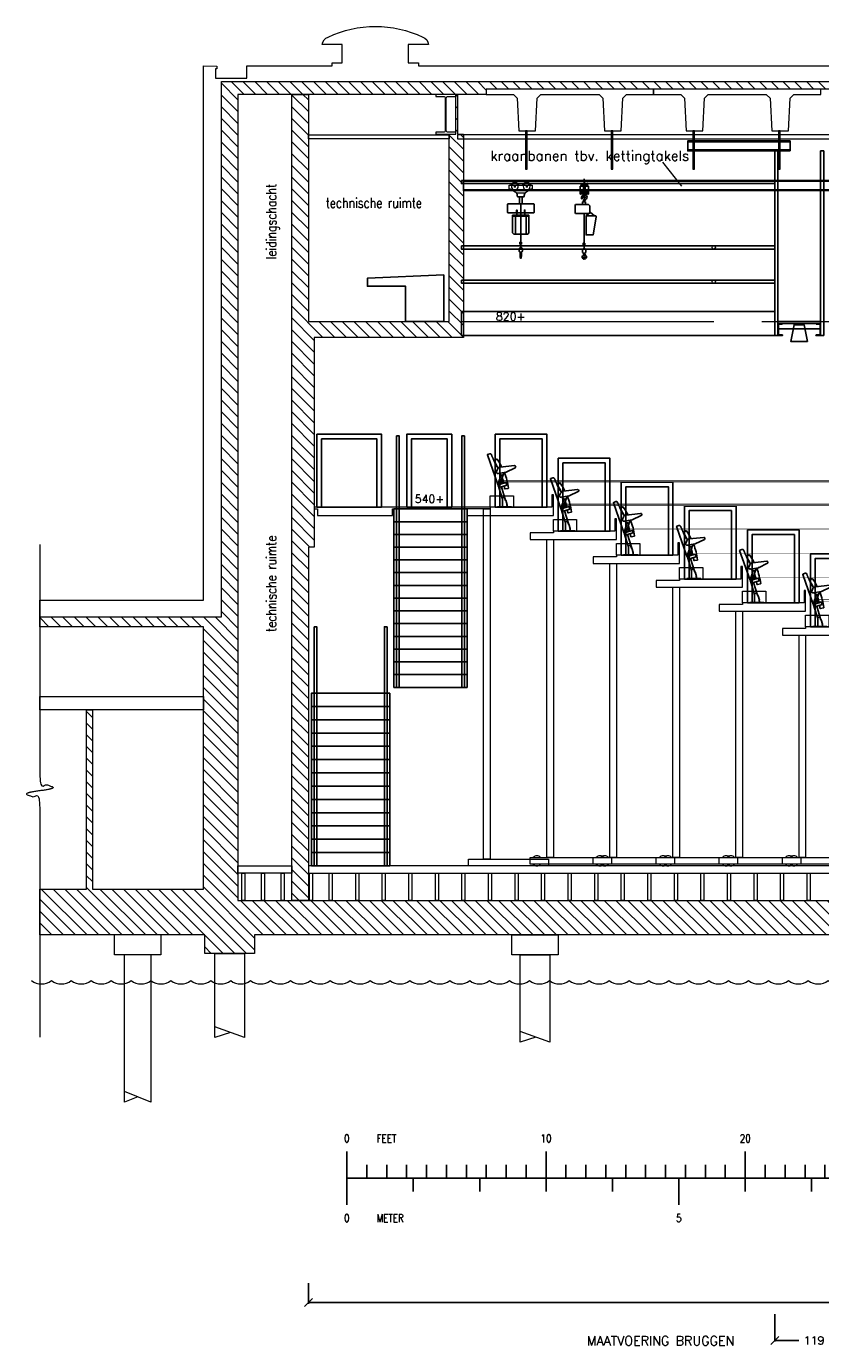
# Model space of a CAD drawing. Extents: x -21842 to 13388, y -7227 to 15816.
# Tile 1 of 4: x -21842 to -9880, y -7227 to 12645. Entities that reach past the tile are written whole.
import ezdxf
from ezdxf.enums import TextEntityAlignment as Align

# ---------------------------------------------------------------- set-up
doc = ezdxf.new("R2010")
doc.units = 0
doc.header["$LTSCALE"] = 1000
doc.header["$MEASUREMENT"] = 0
doc.header["$PDMODE"] = 3
doc.linetypes.add('BORDER', pattern=[1.75, 0.5, -0.25, 0.5, -0.25, 0, -0.25])
doc.layers.get('0').update_dxf_attribs({"linetype": 'CONTINUOUS'})
doc.layers.get('DEFPOINTS').update_dxf_attribs({"linetype": 'CONTINUOUS'})
for name, color, linetype in [('1_AANZICHTLIJNENDUN', 252, 'CONTINUOUS'), ('1_AFBREEKLIJNEN', 7, 'BORDER'), ('1_ARCERING', 144, 'CONTINUOUS'), ('1_BETON', 4, 'CONTINUOUS'), ('1_BRUGGEN', 5, 'CONTINUOUS'), ('1_CONSTRUCTIE', 252, 'CONTINUOUS'), ('1_CONTOUR', 252, 'CONTINUOUS'), ('1_MUREN', 2, 'CONTINUOUS'), ('1_PLAFONDS', 7, 'CONTINUOUS'), ('1_SECTION', 252, 'CONTINUOUS'), ('1_STAAL', 5, 'CONTINUOUS'), ('1_TAKEL', 7, 'CONTINUOUS'), ('1_TEKST', 7, 'CONTINUOUS'), ('1_VLOEREN', 7, 'CONTINUOUS'), ('1_WATER', 7, 'CONTINUOUS'), ('1_ZIJBRUG', 5, 'CONTINUOUS'), ('4_KRAANBANEN', 252, 'CONTINUOUS'), ('5_BALUSTRADE_TRIBUNE', 253, 'CONTINUOUS'), ('5_STOELEN_ZIJAANZICHT', 251, 'CONTINUOUS'), ('5_TRIBUNE', 7, 'CONTINUOUS'), ('5_TRIBUNE_AANZICHTLIJNEN', 252, 'CONTINUOUS'), ('9_KADER', 7, 'CONTINUOUS'), ('9_LINIAAL', 7, 'CONTINUOUS')]:
    doc.layers.add(name, color=color, linetype=linetype)
doc.styles.add('ROMANS', font='romans')
doc.dimstyles.new('ROMANS', dxfattribs={"dimtxt": 120, "dimasz": 120, "dimexe": 18, "dimexo": 6, "dimgap": 90, "dimtad": 0, "dimtih": 1, "dimtoh": 1, "dimdec": 0, "dimlfac": 0.1, "dimzin": 0, "dimdsep": 46, "dimtxsty": 'ROMANS', "dimblk1": 'OBLIQUE', "dimblk2": 'OBLIQUE', "dimsah": 1, "dimcen": 90, "dimdle": 10, "dimadec": 0, "dimazin": 0, "dimtfac": 1, "dimtdec": 4, "dimtix": 1, "dimtofl": 0, "dimtmove": 0, "dimatfit": 3, "dimldrblk": 'OBLIQUE', "dimfxl": 1, "dimtolj": 1, "dimtzin": 0, "dimarcsym": 0})
pattern_1 = [(315, (-18415.53, 33394.32), (88.38835, 88.38835), [])]

# ---------------------------------------------------------------- blocks, each defined once
blk = doc.blocks.new('LINIAAL')
at = {"layer": '9_LINIAAL'}
for p, q in [((0, 0), (0, 400)), ((3000, 0), (3000, 400)), ((6000, 0), (6000, 400)), ((9000, 0), (9000, 400)), ((300, 200), (300, 0)), ((600, 200), (600, 0)), ((900, 200), (900, 0)), ((1200, 200), (1200, 0)), ((1500, 200), (1500, 0)), ((1800, 200), (1800, 0)), ((2100, 200), (2100, 0)), ((2400, 200), (2400, 0)), ((2700, 200), (2700, 0)), ((3300, 200), (3300, 0)), ((3600, 200), (3600, 0)), ((3900, 200), (3900, 0)), ((4200, 200), (4200, 0)), ((4500, 200), (4500, 0)), ((4800, 200), (4800, 0)), ((5100, 200), (5100, 0)), ((5400, 200), (5400, 0)), ((5700, 200), (5700, 0)), ((6300, 200), (6300, 0)), ((6600, 200), (6600, 0)), ((6900, 200), (6900, 0)), ((7200, 200), (7200, 0)), ((7500, 200), (7500, 0)), ((7800, 200), (7800, 0)), ((8100, 200), (8100, 0)), ((8400, 200), (8400, 0)), ((8700, 200), (8700, 0)), ((9300, 200), (9300, 0)), ((9600, 200), (9600, 0)), ((9900, 200), (9900, 0)), ((0, 0), (10000, 0)), ((0, 0), (0, -400)), ((1000, 0), (1000, -200)), ((2000, 0), (2000, -200)), ((3000, 0), (3000, -200)), ((4000, 0), (4000, -200)), ((5000, 0), (5000, -400)), ((6000, 0), (6000, -200)), ((7000, 0), (7000, -200)), ((8000, 0), (8000, -200)), ((9000, 0), (9000, -200)), ((10000, 0), (10000, -400))]:
    blk.add_line(p, q, dxfattribs=at)
at = {"layer": '9_LINIAAL', "style": 'ROMANS', "width": 0.8}
for s, p in [('0', (0, 600)), ('10', (3000, 600)), ('20', (6000, 600)), ('30', (9000, 600)), ('0', (0, -600)), ('5', (5000, -600)), ('10', (10000, -600))]:
    blk.add_text(s, height=120, dxfattribs=at).set_placement(p, align=Align.MIDDLE_CENTER)
for s, p in [('FEET', (448, 600)), ('METER', (448, -600))]:
    blk.add_text(s, height=120, dxfattribs=at).set_placement(p, align=Align.MIDDLE_LEFT)
blk = doc.blocks.new('Break Line')
at = {"color": 0, "linetype": 'Continuous', "lineweight": 18}
blk.add_open_spline([(0, 0), (1805, 0), (3610, 0), (3660, 400), (3760, -400), (3810, 0), (5615, 0), (7420, 0)], degree=2, knots=[0, 0, 0, 1, 1, 2, 3, 3, 4, 4, 4], dxfattribs=at)
blk = doc.blocks.new('takel1')
at = {"layer": '1_TAKEL', "color": 252}
for p, q in [((0, 25), (0, -185)), ((-63, -83), (-63, -148)), ((-63, -83), (-13, -83)), ((-63, -83), (-13, -83)), ((-48, -83), (-63, -83)), ((-63, -148), (-63, -204)), ((-48, -140), (-55, -140)), ((-55, -204), (-55, -148)), ((-4, -178), (-55, -178)), ((-4, -198), (-55, -198)), ((-48, -39), (-48, -83)), ((-44, -39), (-48, -39)), ((-48, -140), (-48, -163)), ((-44, -163), (-48, -163)), ((-47, -140), (-13, -140)), ((-44, -50), (-44, -39)), ((-44, -83), (-44, -50)), ((-44, -50), (-31, -50)), ((-44, -152), (-44, -140)), ((-44, -152), (-44, -163)), ((-31, -152), (-44, -152)), ((-27, -83), (-27, -54)), ((-27, -148), (-27, -140)), ((-13, -83), (-13, -140)), ((-4, -178), (-4, -176)), ((-4, -176), (4, -176)), ((-4, -178), (-4, -258)), ((4, -176), (4, -178)), ((4, -178), (4, -258)), ((4, -178), (55, -178)), ((4, -198), (55, -198)), ((13, -83), (13, -140)), ((63, -83), (13, -83)), ((63, -83), (13, -83)), ((47, -140), (13, -140)), ((27, -83), (27, -54)), ((27, -148), (27, -140)), ((44, -50), (31, -50)), ((31, -152), (44, -152)), ((44, -50), (44, -39)), ((44, -39), (48, -39)), ((44, -83), (44, -50)), ((44, -152), (44, -140)), ((44, -152), (44, -163)), ((44, -163), (48, -163)), ((48, -39), (48, -83)), ((48, -83), (63, -83)), ((48, -140), (48, -163)), ((48, -140), (55, -140)), ((55, -204), (55, -148)), ((63, -83), (63, -148)), ((63, -148), (63, -204)), ((-63, -204), (-55, -204)), ((17, -321), (-25, -321)), ((-25, -321), (-25, -361)), ((4, -258), (-4, -258)), ((17, -321), (17, -361)), ((63, -204), (55, -204)), ((-2, -1036), (-2, -499)), ((89, -480), (29, -533)), ((154, -533), (94, -480)), ((-28, -1081), (-28, -1036)), ((-28, -1036), (-22, -1036)), ((-27, -1083), (-10, -1092)), ((-16, -1027), (-22, -1036)), ((-16, -1027), (12, -1027)), ((-10, -1092), (7, -1092)), ((7, -1092), (23, -1083)), ((19, -1036), (12, -1027)), ((19, -1036), (24, -1036)), ((24, -1081), (24, -1036))]:
    blk.add_line(p, q, dxfattribs=at)
at = {"layer": '1_TAKEL', "color": 252, "flags": 128}
blk.add_lwpolyline([(-41, 0), (-41, -7), (-12, -7, -0.198912), (-5, -10, -0.198912), (-2, -16), (-2, -144, -0.198912), (-5, -150, -0.198912), (-12, -153), (-41, -153), (-41, -160), (41, -160), (41, -153), (12, -153, -0.198912), (5, -150, -0.198912), (2, -144), (2, -16, -0.198912), (5, -10, -0.198912), (12, -7), (41, -7), (41, 0)], format="xyb", close=True, dxfattribs=at)
blk.add_lwpolyline([(-129, -496), (-138, -488), (-138, -368), (-131, -361), (59, -361, -0.162278), (72, -366, -0.063975), (81, -374, -0.160569), (86, -387, 0.000018), (87, -429, 0.000018), (86, -470, -0.160569), (81, -483, -0.063975), (72, -492, -0.162278), (59, -496), (-129, -496)], format="xyb", dxfattribs=at)
blk.add_lwpolyline([(174, -533), (29, -533), (29, -818), (134, -818), (155, -700), (179, -548), (179, -533)], dxfattribs=at)
blk.add_lwpolyline([(10, -942), (10, -969), (-14, -969), (-14, -942)], close=True, dxfattribs=at)
at = {"layer": '1_TAKEL', "color": 252}
for centre, radius, start, end in [((-55, -148), 8, 90, 180), ((-47, -148), 8, 90, 180), ((-31, -54), 4, 0, 90), ((-31, -148), 4, 270, 0), ((31, -54), 4, 90, 180), ((31, -148), 4, 180, 270), ((47, -148), 8, 0, 90), ((55, -148), 8, 0, 90), ((-36, -271), 5, 169.2992, 327.2133), ((-114, -256), 75, 349.2992, 2.5645), ((1, -251), 40, 108.3747, 182.5645), ((-94, -233), 75, 327.2133, 347.6407), ((-4, -253), 18, 91.4945, 167.6407), ((61, -320), 75, 163.5928, 180.382), ((1, -251), 40, 96.8189, 108.3747), ((61, -320), 75, 133.91, 163.5928), ((1, -253), 42, 24.1097, 85.561), ((-4, -253), 18, 313.91, 65.2687), ((49, -323), 43, 124.9722, 176.4646), ((1, -253), 42, 304.9722, 24.1097), ((-28, -1136), 4, 33.905, 190.1143), ((-94, -1147), 63, 357.4722, 10.1143), ((1, -1152), 33, 177.4722, 270), ((-26, -1081), 2, 180, 240), ((-77, -1169), 63, 13.2754, 33.905), ((-2, -1151), 15, 193.2754, 45.1601), ((53, -1095), 63, 177.096, 225.1601), ((1, -1151), 34, 270, 53.733), ((43, -1093), 37, 178.0564, 233.733), ((22, -1081), 2, 300, 0)]:
    blk.add_arc(centre, radius, start, end, dxfattribs=at)
blk = doc.blocks.new('Groep-288')
at = {"color": 0, "linetype": 'Continuous', "lineweight": 18, "flags": 128}
blk.add_lwpolyline([(-12765, 8716, -0.066336), (-12770, 8714, -0.066336), (-12775, 8713), (-12874, 8713, -0.066336), (-12879, 8714, -0.066336), (-12884, 8716), (-12984, 8774, 0.066336), (-12989, 8776, 0.066336), (-12994, 8777), (-12999, 8777), (-12999, 8834), (-12650, 8834), (-12650, 8777), (-12654, 8777, 0.066336), (-12660, 8776, 0.066336), (-12665, 8774)], format="xyb", close=True, dxfattribs=at)
at = {"color": 0, "linetype": 'Continuous', "lineweight": 15}
for centre in [(-12913, 8816), (-12735, 8816)]:
    blk.add_arc(centre, 51, 158.7532, 21.2468, dxfattribs=at)
blk = doc.blocks.new('takel2')
at = {"layer": '1_TAKEL', "color": 252}
for p, q in [((131, -77), (-131, -77)), ((-105, -18), (-74, -18)), ((-105, -18), (-74, -18)), ((-89, -3), (-89, -34)), ((-89, -3), (-89, -34)), ((-21, -174), (-21, -276)), ((21, -174), (21, -276)), ((74, -18), (105, -18)), ((74, -18), (105, -18)), ((89, -3), (89, -34)), ((89, -3), (89, -34)), ((-202, -285), (-195, -278)), ((-202, -285), (-202, -406)), ((-202, -406), (-202, -285)), ((196, -278), (-195, -278)), ((0, -944), (0, -278)), ((203, -285), (196, -278)), ((203, -406), (203, -285)), ((203, -285), (203, -406)), ((-202, -406), (-195, -413)), ((-63, -413), (-195, -413)), ((123, -450), (-123, -450)), ((123, -465), (-123, -465)), ((-79, -735), (-79, -450)), ((-59, -422), (-59, -450)), ((-55, -413), (55, -413)), ((59, -422), (59, -450)), ((63, -413), (196, -413)), ((79, -735), (79, -450)), ((203, -406), (196, -413)), ((-123, -718), (-106, -735)), ((106, -735), (-106, -735)), ((123, -718), (106, -735)), ((-14, -944), (-26, -952)), ((-26, -952), (-26, -989)), ((-14, -944), (14, -944)), ((-12, -859), (-12, -886)), ((-12, -859), (12, -859)), ((-12, -886), (12, -886)), ((12, -859), (12, -886)), ((26, -952), (14, -944)), ((26, -952), (26, -989)), ((11, -1009), (-11, -1009)), ((-8, -1009), (-9, -1032)), ((-9, -1032), (-9, -1060)), ((-9, -1060), (-9, -1068)), ((-9, -1068), (-7, -1087)), ((-4, -1052), (-7, -1087)), ((4, -1052), (7, -1087)), ((10, -1068), (7, -1087)), ((8, -1009), (9, -1035)), ((9, -1035), (9, -1060)), ((9, -1060), (10, -1068))]:
    blk.add_line(p, q, dxfattribs=at)
for points in [[(-61, -118), (-48, -174), (48, -174), (61, -118)], [(-123, -718), (-123, -666), (-123, -450)], [(123, -718), (123, -666), (123, -450)]]:
    blk.add_lwpolyline(points, dxfattribs=at)
for points in [[(-55, -422), (-63, -422), (-63, -375), (-55, -375)], [(55, -422), (63, -422), (63, -375), (55, -375)]]:
    blk.add_lwpolyline(points, close=True, dxfattribs=at)
for centre in [(-89, -18), (-89, -18), (89, -18), (89, -18)]:
    blk.add_circle(centre, 4.93, dxfattribs=at)
for centre, radius, start, end in [((-89, -18), 62, 17.3431, 162.6569), ((-89, -18), 62, 17.3431, 162.6569), ((-89, -18), 51, 21.2468, 158.7532), ((89, -18), 62, 17.3431, 162.6569), ((89, -18), 62, 17.3431, 162.6569), ((89, -18), 51, 21.2468, 158.7532), ((-6, -989), 20, 180, 240), ((6, -989), 20, 300, 0), ((0, -979), 32, 240, 249.6359), ((-3, -1087), 4, 103.4934, 174.1928), ((-3, -1087), 4, 174.1928, 210.4193), ((-20, -1097), 15, 357.5807, 30.4193), ((-1, -1097), 4, 177.5807, 266.5546), ((0, -1053), 4, 5.8072, 174.1928), ((0, -1102), 19, 76.5066, 103.4934), ((0, -1082), 19, 266.5546, 273.4454), ((1, -1097), 4, 273.4454, 2.4193), ((4, -1087), 4, 5.8072, 76.5066), ((20, -1097), 15, 149.5807, 182.4193), ((4, -1087), 4, 329.5807, 5.8072), ((0, -979), 32, 290.3641, 300)]:
    blk.add_arc(centre, radius, start, end, dxfattribs=at)
blk.add_blockref('Groep-288', (12824, -8834), dxfattribs=at)
blk = doc.blocks.new('D-KLAPSTOEL')
at = {"layer": '5_STOELEN_ZIJAANZICHT', "linetype": 'Continuous'}
for p, q in [((-64, 354), (-16, 503)), ((-64, 354), (-99, 343)), ((-95, 330), (-87, 303)), ((22, 372), (-59, 347)), ((-47, 309), (34, 334)), ((36, 337), (26, 370)), ((12, 118), (16, 106))]:
    blk.add_line(p, q, dxfattribs=at)
at = {"layer": '5_STOELEN_ZIJAANZICHT', "linetype": 'Continuous', "flags": 128}
for points in [[(-197, 795, 0.405204), (-223, 806), (-254, 795, 0.414214), (-258, 789), (-101, 342, 0.414214), (-99, 341, 0.414214)], [(-95, 589, 0.000898), (-99, 593), (-99, 593, 0.00012), (-102, 598), (-103, 598, -0.001868), (-107, 604), (-108, 605, -0.002847), (-111, 610), (-111, 610, -0.004075), (-115, 615), (-115, 615, -0.005373), (-119, 620), (-119, 620, -0.006109), (-122, 625, -0.006093), (-125, 629), (-125, 630, -0.012843), (-129, 636), (-130, 637, -0.00797), (-132, 642, -0.004264), (-134, 646), (-134, 647, -0.006641), (-137, 652), (-137, 653, -0.004895), (-140, 659), (-140, 659, -0.003226), (-143, 666), (-143, 666, -0.001666), (-146, 672), (-146, 673, -0.000155), (-148, 678, 0.000492), (-150, 683), (-150, 684, 0.002244), (-153, 690), (-154, 692, 0.001814), (-158, 703), (-159, 703, 0.001045), (-162, 712), (-162, 712, 0.000536), (-166, 721, 0.000101), (-170, 730), (-170, 731, -0.000389), (-175, 740), (-175, 740, -0.000883), (-179, 749), (-179, 749, -0.001374), (-183, 759), (-183, 759, -0.00183), (-187, 768, -0.002301), (-190, 777), (-191, 778, -0.002786), (-194, 786), (-194, 786, -0.002407), (-197, 793, -0.000437), (-197, 795, -0.000437)], [(-39, 607, 0.035957), (-110, 724, 0.342001), (-116, 726), (-154, 703, 0.414214), (-155, 696, -0.026013), (-94, 590, -0.026013)], [(6, 528, 0.174264), (0, 523), (-27, 488, -0.399311), (-47, 485), (-84, 509, 0.174264), (-92, 512, 0.174264)], [(-2, 310), (-2, 310, -0.008452), (2, 281), (2, 281, 0.414214), (7, 277), (10, 277), (56, 286, 0.341997), (59, 291, 0.062901), (-1, 523), (-1, 523)], [(-61, 355), (-36, 363, 0.309651), (-29, 372, 0.309651)]]:
    blk.add_lwpolyline(points, format="xyb", dxfattribs=at)
for points in [[(-66, 604, 0.256596), (-105, 575), (-121, 538, 0.597669), (-99, 511), (24, 531), (161, 597, 0.311459), (169, 613), (168, 616, 0.414214), (151, 628)], [(45, 6), (35, 39), (40, 40), (20, 107), (15, 105), (5, 136, 0.375861), (-16, 149, 0.375861), (-32, 129), (-32, 6)]]:
    blk.add_lwpolyline(points, format="xyb", close=True, dxfattribs=at)
at = {"layer": '5_STOELEN_ZIJAANZICHT', "linetype": 'Continuous'}
for points in [[(-52, 488), (-52, 488), (-99, 343)], [(-32, 124), (-85, 297), (-47, 309), (12, 118)]]:
    blk.add_lwpolyline(points, dxfattribs=at)
for points in [[(-59, 347), (-97, 335), (-99, 343), (-61, 355)], [(-105, 6), (105, 6), (105, 0), (-105, 0)]]:
    blk.add_lwpolyline(points, close=True, dxfattribs=at)
for centre, radius, start, end in [((-897, 179), 904, 11.668, 17.3614), ((-1137, 61), 1170, 19.2638, 19.3438), ((21, 541), 10, 273.4954, 294.4954), ((-89, 331), 6, 107.117, 197.117), ((-81, 305), 6, 197.117, 287.117), ((-897, 179), 904, 8.327, 9.1791), ((23, 369), 3, 17.117, 107.117), ((33, 337), 3, 287.117, 17.117)]:
    blk.add_arc(centre, radius, start, end, dxfattribs=at)
blk.add_rational_spline([(-29, 372), (-29, 372), (-29, 372), (-29, 373), (-29, 373), (-29, 373), (-29, 373), (-29, 373), (-29, 374), (-29, 374), (-29, 375), (-29, 375), (-29, 375), (-29, 375), (-29, 376), (-29, 376), (-29, 376), (-29, 376), (-29, 376), (-29, 377), (-29, 378), (-29, 378), (-29, 378), (-29, 378), (-29, 379), (-29, 379), (-29, 379), (-29, 380), (-29, 381), (-29, 381), (-29, 381), (-29, 382), (-29, 383), (-29, 383), (-29, 383), (-29, 385), (-29, 386), (-29, 387), (-29, 388), (-29, 388), (-29, 388), (-29, 389), (-29, 390), (-29, 391), (-29, 391), (-29, 392), (-29, 392), (-29, 393), (-29, 393), (-29, 393), (-29, 394), (-29, 394), (-29, 394), (-29, 394), (-29, 394), (-29, 395), (-29, 395), (-29, 396), (-29, 396), (-29, 396), (-29, 397), (-29, 398), (-29, 398), (-29, 398), (-29, 398), (-29, 399), (-29, 400), (-29, 400), (-29, 400), (-29, 400), (-29, 401), (-29, 401), (-29, 401), (-29, 402), (-29, 402), (-29, 402), (-29, 402), (-29, 403), (-29, 403), (-29, 404), (-29, 404), (-29, 404), (-29, 404), (-29, 405), (-29, 405), (-29, 405), (-29, 406), (-29, 406), (-29, 407), (-29, 407), (-29, 407), (-29, 408), (-29, 409), (-29, 409), (-29, 409), (-29, 409), (-29, 410), (-29, 410), (-29, 410), (-29, 411), (-29, 412), (-29, 415), (-29, 417), (-29, 418), (-29, 419), (-29, 419), (-30, 420), (-30, 421), (-30, 421), (-30, 421), (-30, 421), (-30, 422), (-30, 423), (-30, 423), (-30, 424), (-30, 424), (-30, 424), (-30, 425), (-30, 426), (-30, 426), (-30, 426), (-30, 427), (-31, 428), (-31, 428), (-31, 428), (-31, 430), (-31, 431), (-31, 431), (-31, 431), (-31, 433), (-31, 434), (-32, 434), (-32, 435), (-32, 436), (-32, 438), (-32, 439), (-32, 440), (-33, 443), (-33, 446), (-34, 447), (-34, 448), (-34, 448), (-34, 448)], [1, 0.99999306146, 1, 1, 1, 0.999826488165, 1, 1, 1, 0.999828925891, 1, 1, 1, 0.999977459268, 1, 0.999984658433, 1, 1, 1, 0.999983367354, 1, 1, 1, 0.999999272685, 1, 1, 1, 0.999978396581, 1, 1, 1, 0.999991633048, 1, 1, 1, 0.99998871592, 1, 0.999982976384, 1, 1, 1, 0.999975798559, 1, 1, 1, 0.999965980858, 1, 1, 1, 0.999996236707, 1, 0.999996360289, 1, 1, 1, 0.999971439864, 1, 1, 1, 0.999991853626, 1, 0.999997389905, 1, 1, 1, 0.99999992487, 1, 1, 1, 0.999999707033, 1, 1, 1, 0.999837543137, 1, 1, 1, 0.999972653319, 1, 0.999981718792, 1, 1, 1, 0.999978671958, 1, 1, 1, 0.999999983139, 1, 1, 1, 0.999976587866, 1, 1, 1, 0.999948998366, 1, 0.999998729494, 1, 1, 1, 0.999805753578, 1, 1, 1, 0.999994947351, 1, 0.999912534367, 1, 1, 1, 0.999973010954, 1, 0.999982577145, 1, 1, 1, 0.999990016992, 1, 1, 1, 0.999994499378, 1, 1, 1, 0.999996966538, 1, 1, 1, 0.999998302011, 1, 1, 1, 0.99999893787, 1, 1, 1, 0.999998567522, 1, 1, 1, 1, 1], degree=2, knots=[0, 0, 0, 1, 1, 2, 2, 3, 3, 4, 4, 5, 5, 6, 6, 7, 7, 8, 8, 9, 9, 10, 10, 11, 11, 12, 12, 13, 13, 14, 14, 15, 15, 16, 16, 17, 17, 18, 18, 19, 19, 20, 20, 21, 21, 22, 22, 23, 23, 24, 24, 25, 25, 26, 26, 27, 27, 28, 28, 29, 29, 30, 30, 31, 31, 32, 32, 33, 33, 34, 34, 35, 35, 36, 36, 37, 37, 38, 38, 39, 39, 40, 40, 41, 41, 42, 42, 43, 43, 44, 44, 45, 45, 46, 46, 47, 47, 48, 48, 49, 49, 50, 50, 51, 51, 52, 52, 53, 53, 54, 54, 55, 55, 56, 56, 57, 57, 58, 58, 59, 59, 60, 60, 61, 61, 62, 62, 63, 63, 64, 64, 65, 65, 66, 66, 67, 67, 68, 68, 69, 69, 70, 70, 71, 71, 71], dxfattribs=at)
blk = doc.blocks.new('TRIBUNE-ZIJAANZICHT')
at = {"layer": '5_TRIBUNE', "lineweight": 18, "flags": 128}
for points in [[(-2324, 5400), (-2324, 5376), (-2274, 5376), (-2274, 5276), (-1148, 5276), (-1148, 5376), (-24, 5376), (-24, 5276), (1276, 5276), (1276, 5587), (1252, 5587), (1252, 5400)], [(-24, 5376), (-24, 5276), (1276, 5276), (1276, 5587), (1252, 5587), (1252, 5400), (326, 5400), (326, 5376)], [(326, 5376), (326, 100), (226, 100), (226, 5376)], [(1202, 0), (0, 0), (0, 100), (1202, 100)]]:
    blk.add_lwpolyline(points, close=True, dxfattribs=at)
at = {"layer": '5_TRIBUNE', "lineweight": 0, "flags": 128}
for points in [[(677, 5400), (326, 5400), (326, 5575), (677, 5575)], [(926, 5016), (926, 4916), (2226, 4916), (2226, 5227), (2202, 5227), (2202, 5040), (1276, 5040), (1276, 5016)], [(1627, 5040), (1276, 5040), (1276, 5215), (1627, 5215)], [(1276, 4916), (1276, 125), (1176, 125), (1176, 4916)], [(1876, 4656), (1876, 4556), (3176, 4556), (3176, 4867), (3152, 4867), (3152, 4680), (2226, 4680), (2226, 4656)], [(2577, 4680), (2226, 4680), (2226, 4855), (2577, 4855)], [(2226, 4556), (2226, 125), (2126, 125), (2126, 4556)], [(2826, 4296), (2826, 4196), (4126, 4196), (4126, 4507), (4102, 4507), (4102, 4320), (3176, 4320), (3176, 4296)], [(3527, 4320), (3176, 4320), (3176, 4495), (3527, 4495)], [(3176, 4196), (3176, 125), (3076, 125), (3076, 4196)], [(3776, 3936), (3776, 3836), (5076, 3836), (5076, 4147), (5052, 4147), (5052, 3960), (4126, 3960), (4126, 3936)], [(4477, 3960), (4126, 3960), (4126, 4135), (4477, 4135)], [(4126, 3836), (4126, 125), (4026, 125), (4026, 3836)], [(4726, 3576), (4726, 3476), (6026, 3476), (6026, 3787), (6002, 3787), (6002, 3600), (5076, 3600), (5076, 3576)], [(5427, 3600), (5076, 3600), (5076, 3775), (5427, 3775)], [(5076, 3476), (5076, 125), (4976, 125), (4976, 3476)], [(5676, 3216), (5676, 3116), (6976, 3116), (6976, 3427), (6952, 3427), (6952, 3240), (6026, 3240), (6026, 3216)], [(6377, 3240), (6026, 3240), (6026, 3415), (6377, 3415)], [(6026, 3116), (6026, 125), (5926, 125), (5926, 3116)], [(6626, 2856), (6626, 2756), (7926, 2756), (7926, 3067), (7902, 3067), (7902, 2880), (6976, 2880), (6976, 2856)], [(7327, 2880), (6976, 2880), (6976, 3055), (7327, 3055)], [(6976, 2756), (6976, 125), (6876, 125), (6876, 2756)], [(7576, 2496), (7576, 2396), (8876, 2396), (8876, 2707), (8852, 2707), (8852, 2520), (7926, 2520), (7926, 2496)], [(8277, 2520), (7926, 2520), (7926, 2695), (8277, 2695)], [(7926, 2396), (7926, 125), (7826, 125), (7826, 2396)], [(8526, 2136), (8526, 2036), (9826, 2036), (9826, 2347), (9802, 2347), (9802, 2160), (8876, 2160), (8876, 2136)], [(9227, 2160), (8876, 2160), (8876, 2335), (9227, 2335)], [(8876, 2036), (8876, 125), (8776, 125), (8776, 2036)], [(9476, 1776), (9476, 1676), (10776, 1676), (10776, 1987), (10752, 1987), (10752, 1800), (9826, 1800), (9826, 1776)], [(10177, 1800), (9826, 1800), (9826, 1975), (10177, 1975)], [(9826, 1676), (9826, 125), (9726, 125), (9726, 1676)], [(10426, 1416), (10426, 1316), (11726, 1316), (11726, 1627), (11702, 1627), (11702, 1440), (10776, 1440), (10776, 1416)], [(11127, 1440), (10776, 1440), (10776, 1615), (11127, 1615)], [(10776, 1316), (10776, 125), (10676, 125), (10676, 1316)], [(11376, 1056), (11376, 956), (12676, 956), (12676, 1267), (12652, 1267), (12652, 1080), (11726, 1080), (11726, 1056)], [(12077, 1080), (11726, 1080), (11726, 1255), (12077, 1255)], [(11726, 956), (11726, 125), (11626, 125), (11626, 956)], [(12326, 696), (12326, 596), (13626, 596), (13626, 907), (13602, 907), (13602, 720), (12676, 720), (12676, 696)], [(13027, 720), (12676, 720), (12676, 895), (13027, 895)], [(12676, 596), (12676, 125), (12576, 125), (12576, 596)], [(13276, 336), (13276, 236), (14576, 236), (14576, 547), (14552, 547), (14552, 360), (13626, 360), (13626, 336)], [(13977, 360), (13626, 360), (13626, 535), (13977, 535)], [(13626, 236), (13626, 125), (13526, 125), (13526, 236)], [(2152, 25), (926, 25), (926, 125), (2152, 125)], [(3102, 25), (1876, 25), (1876, 125), (3102, 125)], [(4052, 25), (2826, 25), (2826, 125), (4052, 125)], [(5002, 25), (3776, 25), (3776, 125), (5002, 125)], [(5952, 25), (4726, 25), (4726, 125), (5952, 125)], [(6902, 25), (5676, 25), (5676, 125), (6902, 125)], [(7852, 25), (6626, 25), (6626, 125), (7852, 125)], [(8802, 25), (7576, 25), (7576, 125), (8802, 125)], [(9752, 25), (8526, 25), (8526, 125), (9752, 125)], [(10702, 25), (9476, 25), (9476, 125), (10702, 125)], [(11652, 25), (10426, 25), (10426, 125), (11652, 125)], [(12602, 25), (11376, 25), (11376, 125), (12602, 125)], [(13552, 25), (12326, 25), (12326, 125), (13552, 125)], [(14502, 25), (13276, 25), (13276, 125), (14502, 125)], [(14927, 0), (14576, 0), (14576, 175), (14927, 175)]]:
    blk.add_lwpolyline(points, close=True, dxfattribs=at)
at = {"layer": '5_TRIBUNE', "lineweight": 0}
for centre, start, end in [((1029, 75), 41.8103, 138.1897), ((1029, 75), 221.8103, 318.1897), ((1979, 75), 41.8103, 138.1897), ((1979, 75), 221.8103, 318.1897), ((2049, 75), 41.8103, 138.1897), ((2049, 75), 221.8103, 318.1897), ((2929, 75), 41.8103, 138.1897), ((2929, 75), 221.8103, 318.1897), ((2999, 75), 41.8103, 138.1897), ((2999, 75), 221.8103, 318.1897), ((3879, 75), 41.8103, 138.1897), ((3879, 75), 221.8103, 318.1897), ((3949, 75), 41.8103, 138.1897), ((3949, 75), 221.8103, 318.1897), ((4829, 75), 41.8103, 138.1897), ((4829, 75), 221.8103, 318.1897), ((4899, 75), 41.8103, 138.1897), ((4899, 75), 221.8103, 318.1897), ((5779, 75), 41.8103, 138.1897), ((5779, 75), 221.8103, 318.1897), ((5849, 75), 41.8103, 138.1897), ((5849, 75), 221.8103, 318.1897), ((6729, 75), 41.8103, 138.1897), ((6729, 75), 221.8103, 318.1897), ((6799, 75), 41.8103, 138.1897), ((6799, 75), 221.8103, 318.1897), ((7679, 75), 41.8103, 138.1897), ((7679, 75), 221.8103, 318.1897), ((7749, 75), 41.8103, 138.1897), ((7749, 75), 221.8103, 318.1897), ((8629, 75), 41.8103, 138.1897), ((8629, 75), 221.8103, 318.1897), ((8699, 75), 41.8103, 138.1897), ((8699, 75), 221.8103, 318.1897), ((9579, 75), 41.8103, 138.1897), ((9579, 75), 221.8103, 318.1897), ((9649, 75), 41.8103, 138.1897), ((9649, 75), 221.8103, 318.1897), ((10529, 75), 41.8103, 138.1897), ((10529, 75), 221.8103, 318.1897), ((10599, 75), 41.8103, 138.1897), ((10599, 75), 221.8103, 318.1897), ((11479, 75), 41.8103, 138.1897), ((11479, 75), 221.8103, 318.1897), ((11549, 75), 41.8103, 138.1897), ((11549, 75), 221.8103, 318.1897), ((12429, 75), 41.8103, 138.1897), ((12429, 75), 221.8103, 318.1897), ((12499, 75), 41.8103, 138.1897), ((12499, 75), 221.8103, 318.1897), ((13379, 75), 41.8103, 138.1897), ((13379, 75), 41.8103, 138.1897), ((13379, 75), 221.8103, 318.1897), ((13379, 75), 221.8103, 318.1897), ((13449, 75), 41.8103, 138.1897), ((13449, 75), 41.8103, 138.1897), ((13449, 75), 221.8103, 318.1897), ((13449, 75), 221.8103, 318.1897), ((14399, 75), 41.8103, 138.1897), ((14399, 75), 221.8103, 318.1897)]:
    blk.add_arc(centre, 75, start, end, dxfattribs=at)
at = {"layer": '5_TRIBUNE_AANZICHTLIJNEN'}
for points in [[(-1084, 2688), (-1084, 6476), (-1044, 6476), (-1044, 2688)], [(-64, 2688), (-64, 6476), (-104, 6476), (-104, 2688)]]:
    blk.add_lwpolyline(points, dxfattribs=at)
for points in [[(-24, 5184), (-1124, 5184), (-1124, 5376), (-24, 5376)], [(-24, 5184), (-1124, 5184), (-1124, 4992), (-24, 4992)], [(-24, 4800), (-1124, 4800), (-1124, 4992), (-24, 4992)], [(-24, 4800), (-1124, 4800), (-1124, 4608), (-24, 4608)], [(-24, 4416), (-1124, 4416), (-1124, 4608), (-24, 4608)], [(-24, 4416), (-1124, 4416), (-1124, 4224), (-24, 4224)], [(-24, 4032), (-1124, 4032), (-1124, 4224), (-24, 4224)], [(-24, 4032), (-1124, 4032), (-1124, 3840), (-24, 3840)], [(-24, 3648), (-1124, 3648), (-1124, 3840), (-24, 3840)], [(-24, 3648), (-1124, 3648), (-1124, 3456), (-24, 3456)], [(-24, 3264), (-1124, 3264), (-1124, 3456), (-24, 3456)], [(-24, 3264), (-1124, 3264), (-1124, 3072), (-24, 3072)], [(-24, 2880), (-1124, 2880), (-1124, 3072), (-24, 3072)], [(-24, 2880), (-1124, 2880), (-1124, 2688), (-24, 2688)]]:
    blk.add_lwpolyline(points, close=True, dxfattribs=at)
blk = doc.blocks.new('TRIBUNE-ZIJAANZICHT_INCL_STOELEN')
at = {"layer": '5_BALUSTRADE_TRIBUNE'}
for points in [[(-187, 5400), (-1161, 5400), (-1161, 6500), (-187, 6500)], [(-257, 5400), (-1091, 5400), (-1091, 6430), (-257, 6430)], [(192, 5400), (871, 5400), (871, 6500), (192, 6500)], [(262, 5400), (801, 5400), (801, 6430), (262, 6430)], [(1524, 5400), (2302, 5400), (2302, 6500), (1524, 6500)], [(1594, 5400), (2232, 5400), (2232, 6430), (1594, 6430)], [(2474, 5040), (3252, 5040), (3252, 6140), (2474, 6140)], [(2544, 5040), (3182, 5040), (3182, 6070), (2544, 6070)], [(3424, 4680), (4202, 4680), (4202, 5780), (3424, 5780)], [(3494, 4680), (4132, 4680), (4132, 5710), (3494, 5710)], [(4374, 4320), (5152, 4320), (5152, 5420), (4374, 5420)], [(4444, 4320), (5082, 4320), (5082, 5350), (4444, 5350)], [(5324, 3960), (6102, 3960), (6102, 5060), (5324, 5060)], [(5394, 3960), (6032, 3960), (6032, 4990), (5394, 4990)], [(6274, 3600), (7052, 3600), (7052, 4700), (6274, 4700)], [(6344, 3600), (6982, 3600), (6982, 4630), (6344, 4630)], [(7224, 3240), (8002, 3240), (8002, 4340), (7224, 4340)], [(7294, 3240), (7932, 3240), (7932, 4270), (7294, 4270)], [(8174, 2880), (8952, 2880), (8952, 3980), (8174, 3980)], [(8244, 2880), (8882, 2880), (8882, 3910), (8244, 3910)], [(9124, 2520), (9902, 2520), (9902, 3620), (9124, 3620)], [(9194, 2520), (9832, 2520), (9832, 3550), (9194, 3550)], [(10074, 2160), (10852, 2160), (10852, 3260), (10074, 3260)], [(10144, 2160), (10782, 2160), (10782, 3190), (10144, 3190)], [(11024, 1800), (11802, 1800), (11802, 2900), (11024, 2900)], [(11094, 1800), (11732, 1800), (11732, 2830), (11094, 2830)], [(11974, 1440), (12752, 1440), (12752, 2540), (11974, 2540)], [(12044, 1440), (12682, 1440), (12682, 2470), (12044, 2470)], [(12924, 1080), (13702, 1080), (13702, 2180), (12924, 2180)], [(12994, 1080), (13632, 1080), (13632, 2110), (12994, 2110)], [(13874, 720), (14652, 720), (14652, 1820), (13874, 1820)], [(13944, 720), (14582, 720), (14582, 1750), (13944, 1750)], [(14824, 360), (15602, 360), (15602, 1460), (14824, 1460)], [(14894, 360), (15532, 360), (15532, 1390), (14894, 1390)]]:
    blk.add_lwpolyline(points, close=True, dxfattribs=at)
at = {"layer": '5_STOELEN_ZIJAANZICHT', "color": 0, "lineweight": 0}
for p in [(1664, 5400), (2614, 5040), (3564, 4680), (4514, 4320), (5464, 3960), (6414, 3600), (7364, 3240), (8314, 2880), (9264, 2520), (10214, 2160), (11164, 1800), (12114, 1440), (13064, 1080), (14014, 720), (14964, 360)]:
    blk.add_blockref('D-KLAPSTOEL', p, dxfattribs=at)
at = {"layer": '5_TRIBUNE', "linetype": 'Continuous', "lineweight": 0}
blk.add_blockref('TRIBUNE-ZIJAANZICHT', (1124, 0), dxfattribs=at)
blk = doc.blocks.new('UNP-180')
at = {"color": 0, "flags": 128}
blk.add_lwpolyline([(-27, 23), (-27, 90), (-27, 157, -0.391021), (-17, 168), (30, 171, 0.391021), (35, 177), (35, 180), (-35, 180), (-35, 90), (-35, 0), (35, 0), (35, 3, 0.391021), (30, 9), (-17, 12, -0.391021)], format="xyb", close=True, dxfattribs=at)
blk = doc.blocks.new('_OBLIQUE')
at = {"color": 0, "linetype": 'ByBlock'}
blk.add_line((-0.5, -0.5), (0.5, 0.5), dxfattribs=at)
blk = doc.blocks.new('*D30')
at = {"color": 0, "lineweight": -2}
for p, q in [((-17595, -6288), (-17595, -6598)), ((-549, -6186), (-549, -6598)), ((-17605, -6580), (-9365, -6580)), ((-539, -6580), (-8779, -6580))]:
    blk.add_line(p, q, dxfattribs=at)
at = {"layer": 'DEFPOINTS', "color": 0}
for p in [(-17595, -6282), (-549, -6180), (-17595, -6580)]:
    blk.add_point(p, dxfattribs=at)
at = {"color": 0, "lineweight": -2, "xscale": 120, "yscale": 120, "zscale": 120, "rotation": 180}
blk.add_blockref('_OBLIQUE', (-17595, -6580), dxfattribs=at)
at = {"color": 0, "lineweight": -2, "xscale": 120, "yscale": 120, "zscale": 120}
blk.add_blockref('_OBLIQUE', (-549, -6580), dxfattribs=at)
at = {"color": 0, "insert": (-9072, -6580), "char_height": 120, "attachment_point": 5, "style": 'ROMANS'}
blk.add_mtext('\\A1;1705', dxfattribs=at)
blk = doc.blocks.new('*D26')
at = {"layer": '9_KADER', "color": 0, "lineweight": -2}
for p, q in [((-10571, -6755), (-10571, -7167)), ((-9383, -6755), (-9383, -7167)), ((-10581, -7149), (-10210, -7149)), ((-9373, -7149), (-9744, -7149))]:
    blk.add_line(p, q, dxfattribs=at)
at = {"layer": 'DEFPOINTS', "color": 0}
for p in [(-10571, -6749), (-9383, -6749), (-10571, -7149)]:
    blk.add_point(p, dxfattribs=at)
at = {"layer": '9_KADER', "color": 0, "lineweight": -2, "xscale": 120, "yscale": 120, "zscale": 120, "rotation": 180}
blk.add_blockref('_OBLIQUE', (-10571, -7149), dxfattribs=at)
at = {"layer": '9_KADER', "color": 0, "lineweight": -2, "xscale": 120, "yscale": 120, "zscale": 120}
blk.add_blockref('_OBLIQUE', (-9383, -7149), dxfattribs=at)
at = {"layer": '9_KADER', "color": 0, "insert": (-9977, -7149), "char_height": 120, "attachment_point": 5, "style": 'ROMANS'}
blk.add_mtext('\\A1;119', dxfattribs=at)

msp = doc.modelspace()

# ---------------------------------------------------------------- hatches: boundary and pattern name
at = {"layer": '1_ARCERING'}
h = msp.add_hatch(dxfattribs=at)
h.set_pattern_fill('ANSI31', color=256, scale=1000, angle=-90, style=0)
h.set_pattern_definition(pattern_1)
h.paths.add_polyline_path([(6806, -4350), (6806, -5350), (8910, -5350), (8910, -110), (9010, -110), (9010, -4350), (10310, -4350), (10310, -579), (10185, -579), (10185, -22), (9994.7, -22), (9994.7, 0), (10290, 0), (10290, -351), (11170, -351), (11170, -850), (10610, -850), (10610, -4350), (10810, -4350), (10810, -4850), (10110, -4850), (10110, -4650), (9210, -4650), (9210, -5650), (6506, -5650), (6506, -4650), (4955, -4650), (4955, -4850), (4255, -4850), (4255, -4350), (4455, -4350), (4455, -1305), (4255, -1305), (4255, -1040), (-18405, -1040), (-18405, -1320), (-19155, -1320), (-19155, -1040), (-21640, -1040), (-21640, -350), (-20935, -350), (-20935, 2349.9), (-20845, 2349.9), (-20845, -350), (-19175, -350), (-19175, 3599.8), (-21640, 3599.8), (-21640, 3749.8), (-18905, 3749.8), (-18905, 11815), (10961.7, 11815), (10961.7, 11620), (10285, 11620), (10285, 11700), (-14915, 11700), (-14915, 11620), (-18655, 11620), (-18655, -520), (6806, -520), (6806, -2040), (6706, -2040), (6706, -820), (4755, -820), (4755, -4350)])
h = msp.add_hatch(dxfattribs=at)
h.set_pattern_fill('ANSI31', color=256, scale=1000, angle=-90, style=0)
h.set_pattern_definition(pattern_1)
h.paths.add_polyline_path([(-15475, 11020), (-15375, 11020), (-15375, 11620), (-15350, 11620), (-15350, 11020), (-15260, 11020), (-15260, 7958.7), (-17505, 7958.7), (-17505, 4800), (-17595, 4800), (-17595, -520), (-17845, -520), (-17845, 11620), (-17595, 11620), (-17595, 8200), (-15475, 8200)])

# ---------------------------------------------------------------- linework, layer by layer
at = {"layer": '1_AANZICHTLIJNENDUN'}
msp.add_lwpolyline([(-16130, 8199.9), (-16130, 8729.9), (-16705, 8729.9), (-16705, 8849.9), (-15555, 8899.9), (-15555, 8199.9), (-16130, 8199.9)], close=True, dxfattribs=at)
at = {"layer": '1_BETON', "lineweight": 0}
for points in [[(-14507.2, 11620), (-14449.7, 11563.9), (-14425, 11070), (-14175, 11070), (-14150.3, 11563.9), (-14092.9, 11620), (-13217.2, 11620), (-13159.7, 11563.9), (-13135, 11070), (-12885, 11070), (-12860.3, 11563.9), (-12802.9, 11620), (-12395, 11620), (-12395, 11700), (-14915, 11700), (-14915, 11620), (-14507.2, 11620)], [(-11987.2, 11620), (-11929.7, 11563.9), (-11905, 11070), (-11655, 11070), (-11630.3, 11563.9), (-11572.9, 11620), (-10697.2, 11620), (-10639.7, 11563.9), (-10615, 11070), (-10365, 11070), (-10340.3, 11563.9), (-10282.9, 11620), (-9875, 11620), (-9875, 11700), (-12395, 11700), (-12395, 11620), (-11987.2, 11620)]]:
    msp.add_lwpolyline(points, close=True, dxfattribs=at)
at = {"layer": '1_BRUGGEN', "lineweight": 18}
for p, q in [((-15289.7, 8200), (-11489.7, 8200)), ((-10766.4, 8200), (-6448, 8200))]:
    msp.add_line(p, q, dxfattribs=at)
at = {"layer": '1_BRUGGEN', "lineweight": 0}
for centre in [(-11488.9, 9315), (-11488.9, 8800)]:
    msp.add_circle(centre, 24.2, dxfattribs=at)
at = {"layer": '1_CONSTRUCTIE', "lineweight": 0, "flags": 128}
msp.add_lwpolyline([(-15675, 11020), (-15375, 11020), (-15375, 11050), (-15490.3, 11050, -0.4142136), (-15517.3, 11077), (-15517.3, 11563, -0.4142136), (-15490.3, 11590), (-15375, 11590), (-15375, 11620), (-15675, 11620), (-15675, 11590), (-15559.8, 11590, -0.4142136), (-15532.8, 11563), (-15532.8, 11077, -0.4142136), (-15559.8, 11050), (-15675, 11050)], format="xyb", close=True, dxfattribs=at)
at = {"layer": '1_CONTOUR', "lineweight": 0, "flags": 128}
msp.add_lwpolyline([(-21640, 3749.8), (-21640, 4000), (-19175, 4000), (-19175, 12050.1), (-18975, 12044.9), (-18975, 12005), (-18995, 12005), (-18995, 11865), (-18523.6, 11865), (-18523.6, 12050), (-17235, 12050), (-17235, 12094.4), (-17085, 12094.4), (-17085, 12371.2), (-17385, 12371.2, -0.2905048), (-17296.8, 12483.9, -0.2252024), (-15873.2, 12483.9, -0.2905048), (-15785, 12371.2), (-16091.4, 12371.2), (-16091.4, 12094.4), (-15935, 12094.4), (-15935, 12050), (10508.6, 12050)], format="xyb", dxfattribs=at)
at = {"layer": '1_MUREN', "lineweight": 0}
for p, q in [((-20515, -1340), (-20515, -1040)), ((-19815, -1040), (-19815, -1340)), ((-19815, -1340), (-20515, -1340)), ((-20365, -3560.6), (-20365, -1340)), ((-19965, -1340), (-19965, -3560.6)), ((-18555, -2587.3), (-19005, -2426.5)), ((-18768.2, -2511.2), (-19005, -2587.3)), ((-13957, -2657.3), (-14407, -2496.5)), ((-14170.2, -2581.2), (-14407, -2657.3)), ((-19965, -3560.6), (-20365, -3399.8)), ((-20165, -3480.2), (-20365, -3560.6))]:
    msp.add_line(p, q, dxfattribs=at)
at = {"layer": '1_MUREN', "lineweight": 0, "flags": 128}
for points in [[(4255, -1040), (-18405, -1040), (-18405, -1320), (-19155, -1320), (-19155, -1040), (-21640, -1040), (-21640, -350), (-20935, -350), (-20935, 2349.9), (-20845, 2349.9), (-20845, -350), (-19175, -350), (-19175, 3599.8), (-21640, 3599.8), (-21640, 3749.8), (-18905, 3749.8), (-18905, 11815), (10961.7, 11815)], [(10285, 11700), (-14915, 11700), (-14915, 11620), (-18655, 11620), (-18655, -520), (6806, -520)], [(-19005, -2587.3), (-19005, -1320), (-18555, -1320), (-18555, -2587.3)], [(-14407, -2657.3), (-14407, -1340), (-13957, -1340), (-13957, -2657.3)]]:
    msp.add_lwpolyline(points, dxfattribs=at)
for points in [[(-15475, 11020), (-15375, 11020), (-15375, 11620), (-15350, 11620), (-15350, 11020), (-15260, 11020), (-15260, 7958.7), (-17505, 7958.7), (-17505, 4800), (-17595, 4800), (-17595, -520), (-17845, -520), (-17845, 11620), (-17595, 11620), (-17595, 8200), (-15475, 8200)], [(-21640, 2549.9), (-19175, 2549.9), (-19175, 2349.9), (-21640, 2349.9)], [(-13832, -1040), (-13832, -1340), (-14532, -1340), (-14532, -1040)]]:
    msp.add_lwpolyline(points, close=True, dxfattribs=at)
at = {"layer": '1_PLAFONDS', "lineweight": 0}
for points in [[(-17595.1, 11012.5), (-15475, 11012.5), (-15475, 10950), (-17595.1, 10950)], [(-15350, 10950), (9853.2, 10950), (9853.2, 11012.5), (-15350, 11012.5)]]:
    msp.add_lwpolyline(points, close=True, dxfattribs=at)
at = {"layer": '1_SECTION', "lineweight": 25}
msp.add_lwpolyline([(-10079.5, 7900), (-10129.5, 8150), (-10279.5, 8150), (-10329.5, 7900)], close=True, dxfattribs=at)
at = {"layer": '1_STAAL', "lineweight": 0}
for points in [[(-14322.5, 11070), (-14322.5, 10493.3), (-14297.5, 10493.3), (-14297.5, 11070)], [(-13034.7, 11070.1), (-13034.7, 10493.3), (-13009.7, 10493.3), (-13009.7, 11070.1)], [(-11802.5, 11070), (-11802.5, 10493.3), (-11777.5, 10493.3), (-11777.5, 11070)], [(-10512.5, 11070), (-10512.5, 10493.3), (-10487.5, 10493.3), (-10487.5, 11070)]]:
    msp.add_lwpolyline(points, close=True, dxfattribs=at)
at = {"layer": '1_STAAL'}
for points in [[(-10340, 10770), (-11880, 10770), (-11880, 10920), (-10340, 10920)], [(-10340, 10785), (-11880, 10785), (-11880, 10905), (-10340, 10905)], [(-10340, 10785), (-11880, 10785), (-11880, 10905), (-10340, 10905)]]:
    msp.add_lwpolyline(points, close=True, dxfattribs=at)
at = {"layer": '1_TEKST', "lineweight": 18}
msp.add_line((-12261.9, 10600.4), (-11972.9, 10239.5), dxfattribs=at)
at = {"layer": '1_VLOEREN', "lineweight": 0}
for points in [[(-18655, 0), (-17845, 0), (-17845, -110), (-18655, -110)], [(-17595, -110), (6806, -110), (6806, 0), (-17595, 0)], [(-18599.2, -110), (-18553.2, -110), (-18553.2, -520), (-18599.2, -520)], [(-18303, -110), (-18257, -110), (-18257, -520), (-18303, -520)], [(-18006.8, -110), (-17960.8, -110), (-17960.8, -520), (-18006.8, -520)], [(-17578.2, -110), (-17532.2, -110), (-17532.2, -520), (-17578.2, -520)], [(-17282, -110), (-17236, -110), (-17236, -520), (-17282, -520)], [(-16882, -110), (-16836, -110), (-16836, -520), (-16882, -520)], [(-16482, -110), (-16436, -110), (-16436, -520), (-16482, -520)], [(-16082, -110), (-16036, -110), (-16036, -520), (-16082, -520)], [(-15682, -110), (-15636, -110), (-15636, -520), (-15682, -520)], [(-15282, -110), (-15236, -110), (-15236, -520), (-15282, -520)], [(-14882, -110), (-14836, -110), (-14836, -520), (-14882, -520)], [(-14482, -110), (-14436, -110), (-14436, -520), (-14482, -520)], [(-14082, -110), (-14036, -110), (-14036, -520), (-14082, -520)], [(-13682, -110), (-13636, -110), (-13636, -520), (-13682, -520)], [(-13282, -110), (-13236, -110), (-13236, -520), (-13282, -520)], [(-12882, -110), (-12836, -110), (-12836, -520), (-12882, -520)], [(-12482, -110), (-12436, -110), (-12436, -520), (-12482, -520)], [(-12082, -110), (-12036, -110), (-12036, -520), (-12082, -520)], [(-11682, -110), (-11636, -110), (-11636, -520), (-11682, -520)], [(-11282, -110), (-11236, -110), (-11236, -520), (-11282, -520)], [(-10882, -110), (-10836, -110), (-10836, -520), (-10882, -520)], [(-10482, -110), (-10436, -110), (-10436, -520), (-10482, -520)], [(-10082, -110), (-10036, -110), (-10036, -520), (-10082, -520)]]:
    msp.add_lwpolyline(points, close=True, dxfattribs=at)
at = {"layer": '1_WATER', "lineweight": 0, "flags": 128}
for points in [[(-21765, -1730, 0.3333333), (-21465, -1730, 0.3333333), (-21165, -1730, 0.3333333), (-20865, -1730, 0.3333333), (-20565, -1730, 0.3333333), (-20265, -1730, 0.3333333), (-19965, -1730, 0.3333333)], [(-19965, -1730, 0.3333333), (-19665, -1730, 0.3333333), (-19365, -1730, 0.3333333), (-19065, -1730, 0.3333333), (-18765, -1730, 0.3333333), (-18465, -1730, 0.3333333), (-18165, -1730, 0.3333333)], [(-18165, -1730, 0.3333333), (-17865, -1730, 0.3333333), (-17565, -1730, 0.3333333), (-17265, -1730, 0.3333333), (-16965, -1730, 0.3333333), (-16665, -1730, 0.3333333), (-16365, -1730, 0.3333333)], [(-16365, -1730, 0.3333333), (-16065, -1730, 0.3333333), (-15765, -1730, 0.3333333), (-15465, -1730, 0.3333333), (-15165, -1730, 0.3333333), (-14865, -1730, 0.3333333), (-14565, -1730, 0.3333333)], [(-14565, -1730, 0.3333333), (-14265, -1730, 0.3333333), (-13965, -1730, 0.3333333), (-13665, -1730, 0.3333333), (-13365, -1730, 0.3333333), (-13065, -1730, 0.3333333), (-12765, -1730, 0.3333333)], [(-12765, -1730, 0.3333333), (-12465, -1730, 0.3333333), (-12165, -1730, 0.3333333), (-11865, -1730, 0.3333333), (-11565, -1730, 0.3333333), (-11265, -1730, 0.3333333), (-10965, -1730, 0.3333333)], [(-10965, -1730, 0.3333333), (-10665, -1730, 0.3333333), (-10365, -1730, 0.3333333), (-10065, -1730, 0.3333333), (-9765, -1730, 0.3333333), (-9465, -1730, 0.3333333), (-9165, -1730, 0.3333333)]]:
    msp.add_lwpolyline(points, format="xyb", dxfattribs=at)
at = {"layer": '1_ZIJBRUG'}
msp.add_line((-9887.5, 8090), (-10514.9, 8090), dxfattribs=at)
for points in [[(-10522.9, 7990), (-10522.9, 10770), (-10571.2, 10770), (-10571.2, 7990)], [(-9879.5, 7990), (-9879.5, 10770), (-9831.2, 10770), (-9831.2, 7990)], [(-15289.7, 10324.2), (-10571.2, 10324.2), (-10571.2, 10275.9), (-15289.7, 10275.9)], [(-15289.7, 9339.2), (-10571.2, 9339.2), (-10571.2, 9290.9), (-15289.7, 9290.9)], [(-15288.3, 8824.2), (-10571.2, 8824.2), (-10571.2, 8775.9), (-15288.3, 8775.9)], [(-15289.7, 8350), (-10571.2, 8350), (-10571.2, 7990), (-15289.7, 7990)], [(-10522.9, 8200), (-9879.5, 8200), (-9879.5, 8170), (-10522.9, 8170)]]:
    msp.add_lwpolyline(points, close=True, dxfattribs=at)
at = {"layer": '4_KRAANBANEN'}
msp.add_lwpolyline([(9707.5, 10322), (-15260, 10322), (-15260, 10172), (9707.5, 10172)], close=True, dxfattribs=at)
at = {"layer": '4_KRAANBANEN', "lineweight": 0}
msp.add_lwpolyline([(9707.5, 10307), (-15260, 10307), (-15260, 10187), (9707.5, 10187)], close=True, dxfattribs=at)
at = {"layer": '5_TRIBUNE_AANZICHTLIJNEN'}
for p, q in [((-16369, 2600), (-17549, 2600)), ((-16369, 2400), (-17549, 2400)), ((-16369, 2200), (-17549, 2200)), ((-16369, 2000), (-17549, 2000)), ((-16369, 1800), (-17549, 1800)), ((-16369, 1600), (-17549, 1600)), ((-16369, 1400), (-17549, 1400)), ((-16369, 1200), (-17549, 1200)), ((-16369, 1000), (-17549, 1000)), ((-16369, 800), (-17549, 800)), ((-16369, 600), (-17549, 600)), ((-16369, 400), (-17549, 400)), ((-16369, 200), (-17549, 200))]:
    msp.add_line(p, q, dxfattribs=at)
for points in [[(-17509, 3600), (-17509, 0), (-17469, 0), (-17469, 3600)], [(-16409, 3600), (-16409, 0), (-16449, 0), (-16449, 3600)], [(-16369, 0), (-16369, 2600), (-17549, 2600), (-17549, 0)]]:
    msp.add_lwpolyline(points, close=True, dxfattribs=at)

# ---------------------------------------------------------------- block references
at = {"layer": '1_AFBREEKLIJNEN', "rotation": 270}
msp.add_blockref('Break Line', (-21640, 4840), dxfattribs=at)
at = {"layer": '1_ZIJBRUG'}
msp.add_blockref('UNP-180', (-10487.9, 7990), dxfattribs=at)
at = {"layer": '1_ZIJBRUG', "xscale": -1}
msp.add_blockref('UNP-180', (-9914.5, 7990), dxfattribs=at)
at = {"layer": '4_KRAANBANEN', "lineweight": 0}
for name, p in [('takel1', (-13440, 10322)), ('takel2', (-14395.8, 10251.4))]:
    msp.add_blockref(name, p, dxfattribs=at)
at = {"layer": '5_TRIBUNE', "lineweight": 0}
msp.add_blockref('TRIBUNE-ZIJAANZICHT_INCL_STOELEN', (-16305, 0), dxfattribs=at)
at = {"layer": '9_LINIAAL'}
msp.add_blockref('LINIAAL', (-17014.6, -4705.6), dxfattribs=at)

# ---------------------------------------------------------------- texts
at = {"style": 'ROMANS'}
msp.add_text('MAATVOERING BRUGGEN', height=140, dxfattribs=at).set_placement((-13400.1, -7223.6))
at = {"layer": '1_TEKST', "style": 'ROMANS', "width": 0.8}
for s, p in [('leidingschacht', (-18079.6, 9136.8)), ('technische ruimte', (-18079.6, 3525))]:
    msp.add_text(s, height=150, rotation=90, dxfattribs=at).set_placement(p)
msp.add_text('technische ruimte', height=150, dxfattribs=at).set_placement((-17333.6, 9911.4))
at = {"layer": '1_TEKST', "attachment_point": 1, "style": 'ROMANS'}
for s, insert, char_height, line_spacing_factor in [('kraanbanen tbv. kettingtakels', (-14853.9, 10771), 150, 0.967741), ('820+', (-14769.4, 8335.6), 120.3, 1.057281), ('540+', (-15991.6, 5586.6), 120.3, 1.057281)]:
    msp.add_mtext(s, dxfattribs=dict(at, insert=insert, char_height=char_height, line_spacing_factor=line_spacing_factor))

# ---------------------------------------------------------------- dimensions: what is measured, and where the dimension line sits
dim = msp.add_linear_dim(base=(-17595, -6579.8), p1=(-549, -6179.8), p2=(-17595, -6282.2), dimstyle='ROMANS')
dim.commit()
dim.dimension.update_dxf_attribs({"geometry": '*D30', "text_midpoint": (-9072, -6579.8)})
at = {"layer": '9_KADER'}
dim = msp.add_linear_dim(base=(-10571.2, -7148.7), p1=(-9382.9, -6748.7), p2=(-10571.2, -6748.7), dimstyle='ROMANS', override={"dimtmove": 1}, dxfattribs=at)
dim.commit()
dim.dimension.update_dxf_attribs({"geometry": '*D26', "text_midpoint": (-9977.1, -7148.7)})

doc.saveas('drawing.dxf')
